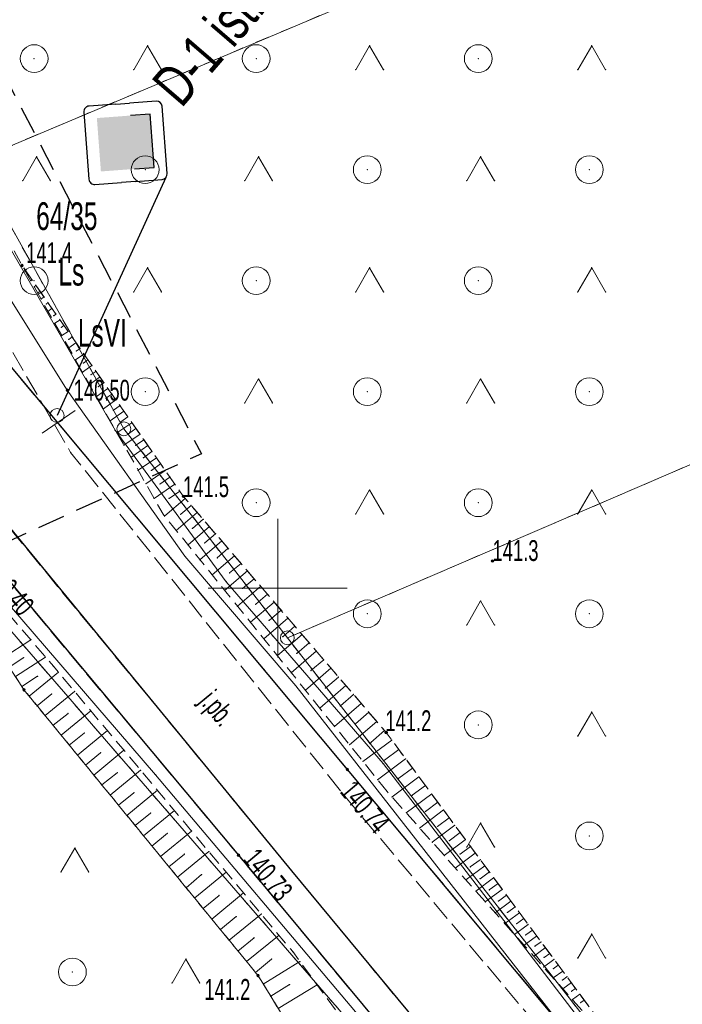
# Model space of a CAD drawing. Extents: x 6456700 to 6518119, y 5963420 to 5980059.
# Tile 13 of 256: x 6511609 to 6511633, y 5963784 to 5963819. Entities that reach past the tile are written whole.
import ezdxf
from ezdxf.enums import TextEntityAlignment as Align

# ---------------------------------------------------------------- set-up
doc = ezdxf.new("R2010")
doc.units = 0
doc.header["$MEASUREMENT"] = 0
for name, pattern in [('L_0_03', [1, 0.5, -0.5]), ('L_0_04', [1.5, 1, -0.5]), ('L_0_52', [1, 0.75, -0.25]), ('L_0_5A', [0.75, 0.5, -0.25])]:
    doc.linetypes.add(name, pattern=pattern)
doc.layers.get('0').update_dxf_attribs({"color": 2, "linetype": 'CONTINUOUS', "lineweight": 5})
for name, color, linetype, lineweight in [('000_Inne__niezydentyfikowane_', 7, 'CONTINUOUS', 18), ('18mm Kreska ciągła', 7, 'CONTINUOUS', 18), ('202_punkt_graniczny', 7, 'CONTINUOUS', 18), ('209_oznaczenie_konturu_klasyfikacyjnego', 96, 'CONTINUOUS', 18), ('210_oznaczenie_konturu_uzytku_gruntowego', 96, 'CONTINUOUS', 18), ('211_numer_dzialki_ewidencyjnej', 7, 'CONTINUOUS', 18), ('218_kontur_uzytku_gruntowego', 96, 'L_0_03', 18), ('219_dzialka_ewidencyjna', 7, 'CONTINUOUS', 18), ('jezdnia', 7, 'CONTINUOUS', 18), ('jezdnia_Atr17', 7, 'CONTINUOUS', 18), ('kraweznik', 7, 'CONTINUOUS', 18), ('pikieta_naturalna', 7, 'CONTINUOUS', 18), ('pikieta_naturalna_Atr2', 7, 'CONTINUOUS', 18), ('pikieta_sztuczna', 7, 'CONTINUOUS', 18), ('pikieta_sztuczna_Atr2', 7, 'CONTINUOUS', 18), ('przewod_elektroenergetyczny_podziemny', 7, 'CONTINUOUS', 18), ('przewod_telekomunikacyjny_podziemny', 7, 'CONTINUOUS', 18), ('rzedna', 7, 'CONTINUOUS', 18), ('rzedna_Atr2', 7, 'CONTINUOUS', 18), ('siatka_krzyrzy', 7, 'CONTINUOUS', 18), ('skarpa_nieumocniona', 7, 'CONTINUOUS', 18), ('teren_zalesiony', 7, 'CONTINUOUS', 18), ('Zakres', 7, 'CONTINUOUS', 18)]:
    doc.layers.add(name, color=color, linetype=linetype, lineweight=lineweight)
doc.layers.add('ZNAKI_PIONOWE', color=7, linetype='CONTINUOUS')
doc.styles.get("Standard").update_dxf_attribs({"font": 'txt', "width": 0.75})

# ---------------------------------------------------------------- blocks, each defined once
blk = doc.blocks.new('mdcp_nowa')
at = {"layer": 'pikieta_naturalna', "linetype": 'Continuous', "lineweight": 18, "true_color": 0x000000}
for points in [[(6494340.79, 5980261.575, 1), (6494340.79, 5980261.665, 1)], [(6494346.6, 5980253.265, 1), (6494346.6, 5980253.355, 1)], [(6494357.74, 5980250.935, 1), (6494357.74, 5980251.025, 1)], [(6494340.86, 5980246.295, 1), (6494340.86, 5980246.385, 1)], [(6494353.91, 5980244.755, 1), (6494353.91, 5980244.845, 1)], [(6494349.29, 5980236.005, 1), (6494349.29, 5980236.095, 1)]]:
    blk.add_hatch(color=18, dxfattribs=at).paths.add_polyline_path(points)
at = {"layer": 'pikieta_sztuczna', "linetype": 'Continuous', "lineweight": 18, "true_color": 0x000000}
for points in [[(6494352.51, 5980243.425, 1), (6494352.51, 5980243.515, 1)], [(6494348.59, 5980240.335, 1), (6494348.59, 5980240.425, 1)]]:
    blk.add_hatch(color=18, dxfattribs=at).paths.add_polyline_path(points)
at = {"layer": 'rzedna', "linetype": 'Continuous', "lineweight": 18, "true_color": 0xff7f00}
blk.add_hatch(color=30, dxfattribs=at).paths.add_polyline_path([(6494342.42, 5980257.085, 1), (6494342.42, 5980257.175, 1)])
at = {"layer": '000_Inne__niezydentyfikowane_', "linetype": 'Continuous', "lineweight": 18, "flags": 128}
for points in [[(6494340.86, 5980261.52), (6494340.86, 5980261.51)], [(6494341.01, 5980261.31), (6494340.98, 5980261.29)], [(6494341.15, 5980261.1), (6494341.13, 5980261.09)], [(6494341.29, 5980260.9), (6494341.23, 5980260.85)], [(6494341.44, 5980260.69), (6494341.39, 5980260.66)], [(6494341.58, 5980260.49), (6494341.48, 5980260.41)], [(6494341.73, 5980260.28), (6494341.66, 5980260.24)], [(6494341.87, 5980260.08), (6494341.72, 5980259.97)], [(6494342.01, 5980259.87), (6494341.93, 5980259.81)], [(6494342.16, 5980259.66), (6494341.97, 5980259.54)], [(6494342.3, 5980259.46), (6494342.2, 5980259.39)], [(6494342.45, 5980259.25), (6494342.22, 5980259.1)], [(6494342.59, 5980259.05), (6494342.47, 5980258.96)], [(6494342.73, 5980258.84), (6494342.47, 5980258.66)], [(6494342.88, 5980258.63), (6494342.74, 5980258.54)], [(6494343.02, 5980258.43), (6494342.72, 5980258.22)], [(6494343.16, 5980258.22), (6494343, 5980258.11)], [(6494343.31, 5980258.02), (6494342.97, 5980257.78)], [(6494343.45, 5980257.81), (6494343.27, 5980257.69)], [(6494343.6, 5980257.61), (6494343.22, 5980257.34)], [(6494343.88, 5980257.19), (6494343.47, 5980256.9)], [(6494343.74, 5980257.4), (6494343.54, 5980257.26)], [(6494344.17, 5980256.78), (6494343.72, 5980256.46)], [(6494344.03, 5980256.99), (6494343.81, 5980256.84)], [(6494344.32, 5980256.58), (6494344.08, 5980256.41)], [(6494344.46, 5980256.37), (6494343.97, 5980256.03)], [(6494344.6, 5980256.17), (6494344.35, 5980255.99)], [(6494344.75, 5980255.96), (6494344.21, 5980255.59)], [(6494344.89, 5980255.75), (6494344.62, 5980255.56)], [(6494345.04, 5980255.55), (6494344.46, 5980255.15)], [(6494345.18, 5980255.34), (6494344.88, 5980255.14)], [(6494345.32, 5980255.14), (6494344.71, 5980254.71)], [(6494345.63, 5980254.7), (6494344.97, 5980254.25)], [(6494345.47, 5980254.92), (6494345.16, 5980254.7)], [(6494345.78, 5980254.48), (6494345.45, 5980254.24)], [(6494345.95, 5980254.24), (6494345.25, 5980253.76)], [(6494346.12, 5980254), (6494345.76, 5980253.75)], [(6494346.29, 5980253.75), (6494345.55, 5980253.23)], [(6494346.67, 5980253.23), (6494345.93, 5980252.6)], [(6494346.47, 5980253.49), (6494346.09, 5980253.23)], [(6494346.88, 5980252.98), (6494346.51, 5980252.66)], [(6494347.1, 5980252.73), (6494346.34, 5980252.08)], [(6494347.32, 5980252.48), (6494346.93, 5980252.15)], [(6494347.54, 5980252.22), (6494346.77, 5980251.56)], [(6494347.76, 5980251.96), (6494347.37, 5980251.63)], [(6494347.99, 5980251.7), (6494347.2, 5980251.02)], [(6494348.21, 5980251.43), (6494347.82, 5980251.09)], [(6494348.44, 5980251.16), (6494347.64, 5980250.48)], [(6494348.68, 5980250.89), (6494348.27, 5980250.55)], [(6494348.91, 5980250.62), (6494348.09, 5980249.92)], [(6494349.39, 5980250.07), (6494348.55, 5980249.35)], [(6494349.15, 5980250.34), (6494348.73, 5980249.99)], [(6494349.63, 5980249.78), (6494349.21, 5980249.42)], [(6494349.87, 5980249.5), (6494349.02, 5980248.77)], [(6494350.12, 5980249.21), (6494349.69, 5980248.84)], [(6494350.37, 5980248.92), (6494349.5, 5980248.18)], [(6494350.62, 5980248.63), (6494350.18, 5980248.25)], [(6494350.88, 5980248.33), (6494349.99, 5980247.57)], [(6494340.11, 5980247.49), (6494341.11, 5980248.14)], [(6494351.13, 5980248.03), (6494350.69, 5980247.65)], [(6494340.55, 5980246.82), (6494341.63, 5980247.52)], [(6494351.39, 5980247.73), (6494350.49, 5980246.95)], [(6494340.33, 5980247.16), (6494340.85, 5980247.5)], [(6494351.66, 5980247.42), (6494351.2, 5980247.03)], [(6494340.78, 5980246.46), (6494341.35, 5980246.83)], [(6494341.05, 5980246.11), (6494342.1, 5980246.97)], [(6494351.92, 5980247.12), (6494351, 5980246.32)], [(6494352.19, 5980246.8), (6494351.72, 5980246.4)], [(6494352.46, 5980246.49), (6494351.52, 5980245.68)], [(6494341.33, 5980245.76), (6494341.86, 5980246.19)], [(6494341.62, 5980245.41), (6494342.68, 5980246.28)], [(6494352.73, 5980246.17), (6494352.26, 5980245.76)], [(6494353.01, 5980245.85), (6494352.05, 5980245.02)], [(6494341.91, 5980245.06), (6494342.45, 5980245.49)], [(6494342.2, 5980244.7), (6494343.27, 5980245.58)], [(6494353.29, 5980245.53), (6494352.8, 5980245.11)], [(6494353.57, 5980245.2), (6494352.59, 5980244.36)], [(6494342.49, 5980244.34), (6494343.03, 5980244.78)], [(6494342.79, 5980243.99), (6494343.87, 5980244.87)], [(6494353.85, 5980244.87), (6494353.36, 5980244.44)], [(6494354.11, 5980244.53), (6494353.07, 5980243.76)], [(6494343.08, 5980243.63), (6494343.62, 5980244.07)], [(6494343.38, 5980243.27), (6494344.46, 5980244.16)], [(6494354.36, 5980244.19), (6494353.85, 5980243.81)], [(6494354.61, 5980243.85), (6494353.6, 5980243.1)], [(6494343.67, 5980242.91), (6494344.22, 5980243.35)], [(6494343.97, 5980242.54), (6494345.06, 5980243.44)], [(6494354.86, 5980243.52), (6494354.36, 5980243.15)], [(6494355.09, 5980243.2), (6494354.12, 5980242.48)], [(6494344.27, 5980242.18), (6494344.82, 5980242.63)], [(6494344.57, 5980241.81), (6494345.67, 5980242.72)], [(6494355.55, 5980242.59), (6494354.63, 5980241.91)], [(6494355.32, 5980242.89), (6494354.85, 5980242.54)], [(6494355.77, 5980242.29), (6494355.32, 5980241.96)], [(6494344.87, 5980241.45), (6494345.42, 5980241.9)], [(6494345.17, 5980241.08), (6494346.28, 5980241.99)], [(6494355.98, 5980242.01), (6494355.11, 5980241.36)], [(6494356.18, 5980241.73), (6494355.76, 5980241.42)], [(6494345.47, 5980240.71), (6494346.03, 5980241.17)], [(6494345.78, 5980240.34), (6494346.9, 5980241.25)], [(6494356.38, 5980241.46), (6494355.57, 5980240.85)], [(6494356.58, 5980241.2), (6494356.18, 5980240.9)], [(6494356.76, 5980240.94), (6494356, 5980240.37)], [(6494346.08, 5980239.96), (6494346.64, 5980240.42)], [(6494346.39, 5980239.59), (6494347.52, 5980240.51)], [(6494357.12, 5980240.46), (6494356.4, 5980239.92)], [(6494356.95, 5980240.7), (6494356.57, 5980240.42)], [(6494357.3, 5980240.22), (6494356.94, 5980239.96)], [(6494347.01, 5980238.84), (6494348.14, 5980239.77)], [(6494357.46, 5980240), (6494356.78, 5980239.49)], [(6494357.63, 5980239.78), (6494357.29, 5980239.53)], [(6494346.7, 5980239.21), (6494347.26, 5980239.68)], [(6494357.78, 5980239.57), (6494357.14, 5980239.09)], [(6494357.94, 5980239.36), (6494357.62, 5980239.13)], [(6494347.63, 5980238.08), (6494348.77, 5980239.02)], [(6494358.09, 5980239.15), (6494357.48, 5980238.7)], [(6494347.32, 5980238.46), (6494347.89, 5980238.93)], [(6494358.4, 5980238.73), (6494357.83, 5980238.31)], [(6494358.24, 5980238.94), (6494357.95, 5980238.73)], [(6494358.71, 5980238.31), (6494358.18, 5980237.92)], [(6494358.56, 5980238.52), (6494358.28, 5980238.32)], [(6494347.94, 5980237.7), (6494348.51, 5980238.17)], [(6494348.25, 5980237.32), (6494349.41, 5980238.26)], [(6494358.87, 5980238.1), (6494358.61, 5980237.91)], [(6494359.02, 5980237.89), (6494358.53, 5980237.53)], [(6494359.18, 5980237.68), (6494358.94, 5980237.51)], [(6494348.57, 5980236.93), (6494349.15, 5980237.41)], [(6494348.88, 5980236.55), (6494350.05, 5980237.5)], [(6494359.33, 5980237.47), (6494358.88, 5980237.14)], [(6494359.49, 5980237.26), (6494359.27, 5980237.1)], [(6494359.64, 5980237.05), (6494359.23, 5980236.74)], [(6494349.2, 5980236.16), (6494349.78, 5980236.64)], [(6494349.48, 5980235.74), (6494350.8, 5980236.55)], [(6494359.95, 5980236.63), (6494359.58, 5980236.35)], [(6494359.8, 5980236.84), (6494359.6, 5980236.7)], [(6494360.27, 5980236.21), (6494359.92, 5980235.96)], [(6494360.11, 5980236.42), (6494359.93, 5980236.29)], [(6494360.42, 5980236), (6494360.26, 5980235.88)], [(6494349.75, 5980235.3), (6494350.43, 5980235.72)], [(6494350.02, 5980234.86), (6494351.42, 5980235.71)], [(6494360.58, 5980235.79), (6494360.27, 5980235.57)], [(6494360.73, 5980235.58), (6494360.59, 5980235.48)], [(6494360.89, 5980235.37), (6494360.62, 5980235.18)], [(6494361.04, 5980235.16), (6494360.92, 5980235.07)]]:
    blk.add_lwpolyline(points, dxfattribs=at)
at = {"layer": '000_Inne__niezydentyfikowane_'}
for p in [(6494340.86, 5980261.52), (6494340.86, 5980261.51), (6494340.98, 5980261.29), (6494341.01, 5980261.31), (6494341.13, 5980261.09), (6494341.15, 5980261.1), (6494341.23, 5980260.85), (6494341.29, 5980260.9), (6494341.39, 5980260.66), (6494341.44, 5980260.69), (6494341.48, 5980260.41), (6494341.58, 5980260.49), (6494341.73, 5980260.28), (6494341.66, 5980260.24), (6494341.72, 5980259.97), (6494341.87, 5980260.08), (6494341.93, 5980259.81), (6494342.01, 5980259.87), (6494342.16, 5980259.66), (6494341.97, 5980259.54), (6494342.2, 5980259.39), (6494342.3, 5980259.46), (6494342.45, 5980259.25), (6494342.22, 5980259.1), (6494342.47, 5980258.96), (6494342.59, 5980259.05), (6494342.47, 5980258.66), (6494342.73, 5980258.84), (6494342.74, 5980258.54), (6494342.88, 5980258.63), (6494342.72, 5980258.22), (6494343.02, 5980258.43), (6494343.16, 5980258.22), (6494343, 5980258.11), (6494343.31, 5980258.02), (6494343.45, 5980257.81), (6494342.97, 5980257.78), (6494343.27, 5980257.69), (6494343.6, 5980257.61), (6494343.22, 5980257.34), (6494343.54, 5980257.26), (6494343.74, 5980257.4), (6494343.88, 5980257.19), (6494343.47, 5980256.9), (6494343.81, 5980256.84), (6494344.03, 5980256.99), (6494344.17, 5980256.78), (6494343.72, 5980256.46), (6494344.08, 5980256.41), (6494344.32, 5980256.58), (6494343.97, 5980256.03), (6494344.46, 5980256.37), (6494344.6, 5980256.17), (6494344.35, 5980255.99), (6494344.75, 5980255.96), (6494344.89, 5980255.75), (6494344.21, 5980255.59), (6494344.62, 5980255.56), (6494345.04, 5980255.55), (6494345.18, 5980255.34), (6494344.46, 5980255.15), (6494344.88, 5980255.14), (6494345.32, 5980255.14), (6494344.71, 5980254.71), (6494345.16, 5980254.7), (6494345.47, 5980254.92), (6494345.63, 5980254.7), (6494344.97, 5980254.25), (6494345.78, 5980254.48), (6494345.45, 5980254.24), (6494345.95, 5980254.24), (6494346.12, 5980254), (6494345.25, 5980253.76), (6494345.76, 5980253.75), (6494346.29, 5980253.75), (6494345.55, 5980253.23), (6494346.09, 5980253.23), (6494346.47, 5980253.49), (6494346.67, 5980253.23), (6494346.88, 5980252.98), (6494345.93, 5980252.6), (6494346.51, 5980252.66), (6494347.1, 5980252.73), (6494347.32, 5980252.48), (6494346.93, 5980252.15), (6494347.54, 5980252.22), (6494346.34, 5980252.08), (6494347.76, 5980251.96), (6494346.77, 5980251.56), (6494347.37, 5980251.63), (6494347.99, 5980251.7), (6494348.21, 5980251.43), (6494347.82, 5980251.09), (6494348.44, 5980251.16), (6494347.2, 5980251.02), (6494348.68, 5980250.89), (6494347.64, 5980250.48), (6494348.27, 5980250.55), (6494348.91, 5980250.62), (6494348.73, 5980249.99), (6494349.15, 5980250.34), (6494349.39, 5980250.07), (6494348.09, 5980249.92), (6494349.63, 5980249.78), (6494348.55, 5980249.35), (6494349.21, 5980249.42), (6494349.87, 5980249.5), (6494350.12, 5980249.21), (6494349.02, 5980248.77), (6494349.69, 5980248.84), (6494350.37, 5980248.92), (6494350.62, 5980248.63), (6494350.18, 5980248.25), (6494350.88, 5980248.33), (6494341.11, 5980248.14), (6494349.5, 5980248.18), (6494351.13, 5980248.03), (6494341.63, 5980247.52), (6494349.99, 5980247.57), (6494350.69, 5980247.65), (6494351.39, 5980247.73), (6494340.85, 5980247.5), (6494351.66, 5980247.42), (6494341.35, 5980246.83), (6494342.1, 5980246.97), (6494350.49, 5980246.95), (6494351.2, 5980247.03), (6494351.92, 5980247.12), (6494352.19, 5980246.8), (6494340.78, 5980246.46), (6494352.46, 5980246.49), (6494341.05, 5980246.11), (6494341.86, 5980246.19), (6494342.68, 5980246.28), (6494351, 5980246.32), (6494351.72, 5980246.4), (6494352.73, 5980246.17), (6494341.33, 5980245.76), (6494352.26, 5980245.76), (6494353.01, 5980245.85), (6494341.62, 5980245.41), (6494342.45, 5980245.49), (6494343.27, 5980245.58), (6494351.52, 5980245.68), (6494353.29, 5980245.53), (6494341.91, 5980245.06), (6494352.8, 5980245.11), (6494353.57, 5980245.2), (6494342.2, 5980244.7), (6494343.03, 5980244.78), (6494343.87, 5980244.87), (6494352.05, 5980245.02), (6494353.85, 5980244.87), (6494342.49, 5980244.34), (6494352.59, 5980244.36), (6494353.36, 5980244.44), (6494354.11, 5980244.53), (6494342.79, 5980243.99), (6494343.62, 5980244.07), (6494344.46, 5980244.16), (6494354.36, 5980244.19), (6494343.08, 5980243.63), (6494353.07, 5980243.76), (6494353.85, 5980243.81), (6494354.61, 5980243.85), (6494343.38, 5980243.27), (6494344.22, 5980243.35), (6494345.06, 5980243.44), (6494354.86, 5980243.52), (6494343.67, 5980242.91), (6494353.6, 5980243.1), (6494354.36, 5980243.15), (6494355.09, 5980243.2), (6494344.82, 5980242.63), (6494345.67, 5980242.72), (6494355.32, 5980242.89), (6494355.55, 5980242.59), (6494343.97, 5980242.54), (6494354.12, 5980242.48), (6494354.85, 5980242.54), (6494355.77, 5980242.29), (6494344.27, 5980242.18), (6494345.42, 5980241.9), (6494346.28, 5980241.99), (6494354.63, 5980241.91), (6494355.32, 5980241.96), (6494355.98, 5980242.01), (6494344.57, 5980241.81), (6494356.18, 5980241.73), (6494344.87, 5980241.45), (6494346.03, 5980241.17), (6494346.9, 5980241.25), (6494355.11, 5980241.36), (6494355.76, 5980241.42), (6494356.38, 5980241.46), (6494356.58, 5980241.2), (6494345.17, 5980241.08), (6494355.57, 5980240.85), (6494356.18, 5980240.9), (6494356.76, 5980240.94), (6494345.47, 5980240.71), (6494346.64, 5980240.42), (6494347.52, 5980240.51), (6494356.57, 5980240.42), (6494356.95, 5980240.7), (6494357.12, 5980240.46), (6494345.78, 5980240.34), (6494356, 5980240.37), (6494357.3, 5980240.22), (6494346.08, 5980239.96), (6494348.14, 5980239.77), (6494356.4, 5980239.92), (6494356.94, 5980239.96), (6494357.46, 5980240), (6494357.63, 5980239.78), (6494346.39, 5980239.59), (6494347.26, 5980239.68), (6494356.78, 5980239.49), (6494357.29, 5980239.53), (6494357.78, 5980239.57), (6494357.94, 5980239.36), (6494346.7, 5980239.21), (6494348.77, 5980239.02), (6494357.14, 5980239.09), (6494357.62, 5980239.13), (6494358.09, 5980239.15), (6494347.01, 5980238.84), (6494347.89, 5980238.93), (6494357.48, 5980238.7), (6494357.95, 5980238.73), (6494358.24, 5980238.94), (6494358.4, 5980238.73), (6494347.32, 5980238.46), (6494357.83, 5980238.31), (6494358.28, 5980238.32), (6494358.56, 5980238.52), (6494358.71, 5980238.31), (6494347.63, 5980238.08), (6494348.51, 5980238.17), (6494349.41, 5980238.26), (6494358.87, 5980238.1), (6494347.94, 5980237.7), (6494358.18, 5980237.92), (6494358.61, 5980237.91), (6494359.02, 5980237.89), (6494359.18, 5980237.68), (6494348.25, 5980237.32), (6494349.15, 5980237.41), (6494350.05, 5980237.5), (6494358.53, 5980237.53), (6494358.94, 5980237.51), (6494359.33, 5980237.47), (6494359.49, 5980237.26), (6494348.57, 5980236.93), (6494358.88, 5980237.14), (6494359.27, 5980237.1), (6494359.64, 5980237.05), (6494348.88, 5980236.55), (6494349.78, 5980236.64), (6494350.8, 5980236.55), (6494359.23, 5980236.74), (6494359.6, 5980236.7), (6494359.8, 5980236.84), (6494359.95, 5980236.63), (6494349.2, 5980236.16), (6494359.58, 5980236.35), (6494359.93, 5980236.29), (6494360.11, 5980236.42), (6494360.27, 5980236.21), (6494359.92, 5980235.96), (6494360.26, 5980235.88), (6494360.42, 5980236), (6494349.48, 5980235.74), (6494350.43, 5980235.72), (6494351.42, 5980235.71), (6494360.27, 5980235.57), (6494360.58, 5980235.79), (6494360.59, 5980235.48), (6494360.73, 5980235.58), (6494349.75, 5980235.3), (6494360.62, 5980235.18), (6494360.89, 5980235.37), (6494361.04, 5980235.16), (6494360.92, 5980235.07)]:
    blk.add_point(p, dxfattribs=at)
at = {"layer": '202_punkt_graniczny', "color": 7, "linetype": 'Continuous', "lineweight": 18}
for centre in [(6494344.46, 5980255.74), (6494350.35, 5980248.21)]:
    blk.add_circle(centre, 0.25, dxfattribs=at)
at = {"layer": '202_punkt_graniczny'}
for p in [(6494344.46, 5980255.74), (6494350.35, 5980248.21)]:
    blk.add_point(p, dxfattribs=at)
at = {"layer": '218_kontur_uzytku_gruntowego', "lineweight": 18, "flags": 128}
for points in [[(6494339.07, 5980265.38), (6494366.71, 5980277.03)], [(6494344.46, 5980255.74), (6494339.07, 5980265.38)], [(6494331.56, 5980258.65), (6494367.59, 5980217.07)], [(6494350.35, 5980248.21), (6494374.6, 5980258.63)], [(6494350.35, 5980248.21), (6494344.46, 5980255.74)], [(6494364.43, 5980230.22), (6494350.35, 5980248.21)]]:
    blk.add_lwpolyline(points, dxfattribs=at)
at = {"layer": '218_kontur_uzytku_gruntowego'}
for p in [(6494344.46, 5980255.74), (6494344.46, 5980255.74), (6494344.46, 5980255.74), (6494344.46, 5980255.74), (6494350.35, 5980248.21), (6494350.35, 5980248.21), (6494350.35, 5980248.21), (6494350.35, 5980248.21)]:
    blk.add_point(p, dxfattribs=at)
at = {"layer": '219_dzialka_ewidencyjna', "color": 3, "linetype": 'Continuous', "lineweight": 18, "flags": 128}
for points in [[(6494339.07, 5980265.38), (6494366.71, 5980277.03)], [(6494339.07, 5980265.38), (6494344.46, 5980255.74)], [(6494331.56, 5980258.65), (6494367.59, 5980217.07)], [(6494350.35, 5980248.21), (6494374.6, 5980258.63)], [(6494344.46, 5980255.74), (6494350.35, 5980248.21)], [(6494350.35, 5980248.21), (6494364.43, 5980230.22)]]:
    blk.add_lwpolyline(points, dxfattribs=at)
at = {"layer": '219_dzialka_ewidencyjna', "color": 3}
for p in [(6494344.46, 5980255.74), (6494344.46, 5980255.74), (6494350.35, 5980248.21), (6494350.35, 5980248.21), (6494350.35, 5980248.21)]:
    blk.add_point(p, dxfattribs=at)
at = {"layer": 'jezdnia', "color": 7, "linetype": 'L_0_52', "lineweight": 18, "flags": 128}
for points in [[(6494379.042, 5980205.355), (6494370.45, 5980215.77), (6494359.26, 5980229.24), (6494350.5, 5980239.82), (6494339.7, 5980252.95), (6494336.61, 5980259.13), (6494333.07, 5980266.18), (6494330.52, 5980271.55), (6494329.52, 5980273.86), (6494327.36, 5980280.45), (6494325.85, 5980287.51), (6494325.03, 5980292.79), (6494325.01, 5980298.89), (6494326.29, 5980307.39), (6494327.89, 5980313.55), (6494331.08, 5980323.3), (6494333.2, 5980329.82), (6494336.64, 5980339.86), (6494338.43, 5980344.74), (6494343.18, 5980357.69), (6494347.78, 5980370.45), (6494349.48, 5980375.48), (6494354.04, 5980390.75), (6494352.32, 5980395.68), (6494357.03, 5980411.08), (6494361.23, 5980414.73), (6494366, 5980430.68), (6494370.3, 5980444.82), (6494371.15, 5980446.91), (6494375.47, 5980461.29), (6494375.75, 5980465.48), (6494375.18, 5980467.78), (6494374.35, 5980469.42), (6494371.15, 5980471.55), (6494375.07, 5980474.78), (6494376.5, 5980474.51), (6494378.65, 5980474.86), (6494379.97, 5980476.75), (6494382.89, 5980482.91), (6494394.43, 5980504.41), (6494396.68, 5980509.18), (6494397.56, 5980513.25), (6494397.03, 5980515.6), (6494395.56, 5980517.85), (6494398.63, 5980521.01), (6494399.16, 5980521.01), (6494402.03, 5980519.87), (6494404.28, 5980515.27), (6494407.43, 5980515.58), (6494404.79, 5980512.24), (6494403.37, 5980510.89), (6494402.78, 5980510.36), (6494400.53, 5980507.9), (6494398.16, 5980504.63), (6494391.04, 5980491.44), (6494385.61, 5980481.01), (6494383.82, 5980476.78), (6494378.9, 5980461.73), (6494373.96, 5980446.06), (6494373.47, 5980443.93), (6494369.12, 5980430), (6494367.09, 5980423.07), (6494366.46, 5980420.98), (6494364.17, 5980413.15), (6494352.58, 5980374.75), (6494350.86, 5980369.56), (6494346.16, 5980356.53), (6494340.78, 5980341.91), (6494336.32, 5980328.77), (6494333.97, 5980321.61), (6494330.37, 5980310.3), (6494329.56, 5980306.83), (6494328.8, 5980302.75), (6494328.17, 5980297.83), (6494328.48, 5980291.97), (6494329.06, 5980287.64), (6494330.85, 5980279.62), (6494332.58, 5980274.8), (6494333.58, 5980272.52), (6494336.35, 5980266.75), (6494340.04, 5980259.2), (6494342.54, 5980254.89), (6494352.41, 5980242.52), (6494362.09, 5980230.97), (6494370.78, 5980220.42), (6494371.58, 5980219.4), (6494373.43, 5980217.24), (6494381.565, 5980207.291)], [(6494243.626, 5980297.507), (6494254.35, 5980295.4), (6494255.24, 5980294.73), (6494256.1, 5980294.26), (6494260.02, 5980293.47), (6494261.12, 5980293.53), (6494262.13, 5980293.79), (6494266.64, 5980292.83), (6494278.26, 5980289.92), (6494281.13, 5980288.99), (6494282.53, 5980288.4), (6494285.79, 5980287.03), (6494303.28, 5980279.68), (6494306.5, 5980279.24), (6494310.81, 5980281.74), (6494316.16, 5980289.23), (6494320.25, 5980286.41), (6494318.65, 5980283.49), (6494318, 5980280.06), (6494318.74, 5980277.19), (6494320.93, 5980273.05), (6494323.47, 5980270.71), (6494332.1, 5980265.7), (6494339.19, 5980259.41), (6494352.51, 5980243.47), (6494363.58, 5980230.23), (6494365.35, 5980228.11), (6494371.11, 5980221.21), (6494378.14, 5980212.81), (6494382.281, 5980207.84), (6494378.255, 5980204.751), (6494374.18, 5980209.63), (6494361.23, 5980225.17), (6494348.59, 5980240.38), (6494335.35, 5980256.19), (6494329.06, 5980261.71), (6494321.27, 5980266.18), (6494314.39, 5980269.29), (6494311.46, 5980269.69), (6494308.92, 5980269.06), (6494307.07, 5980267.33), (6494305.93, 5980265.69), (6494301.75, 5980268.52), (6494302.32, 5980269.59), (6494302.39, 5980272.8), (6494301.56, 5980274.71), (6494299.97, 5980275.87), (6494299.54, 5980276.57), (6494298.92, 5980277.12), (6494295.2, 5980278.71), (6494294.18, 5980278.87), (6494293.11, 5980278.79), (6494278.69, 5980284.75), (6494277.29, 5980285.23), (6494273.86, 5980286.1), (6494265.83, 5980288.14), (6494253.54, 5980290.73), (6494242.281, 5980292.889)]]:
    blk.add_lwpolyline(points, close=True, dxfattribs=at)
at = {"layer": 'jezdnia'}
for p in [(6494342.54, 5980254.89), (6494352.51, 5980243.47), (6494352.41, 5980242.52), (6494348.59, 5980240.38), (6494350.5, 5980239.82)]:
    blk.add_point(p, dxfattribs=at)
at = {"layer": 'kraweznik', "color": 7, "linetype": 'Continuous', "lineweight": 25, "flags": 128}
for points in [[(6494327.89, 5980313.55), (6494326.29, 5980307.39), (6494325.01, 5980298.89), (6494325.03, 5980292.79), (6494325.85, 5980287.51), (6494327.36, 5980280.45), (6494329.52, 5980273.86), (6494330.52, 5980271.55), (6494333.07, 5980266.18), (6494336.61, 5980259.13), (6494339.7, 5980252.95), (6494350.5, 5980239.82), (6494359.26, 5980229.24), (6494370.45, 5980215.77), (6494376.8, 5980208.1), (6494379.047, 5980205.358)], [(6494299.97, 5980275.87), (6494301.56, 5980274.71), (6494302.39, 5980272.8), (6494302.32, 5980269.59), (6494301.75, 5980268.52), (6494305.93, 5980265.69), (6494307.07, 5980267.33), (6494308.92, 5980269.06), (6494311.46, 5980269.69), (6494314.39, 5980269.29), (6494321.27, 5980266.18), (6494329.06, 5980261.71), (6494335.35, 5980256.19), (6494348.59, 5980240.38), (6494361.23, 5980225.17), (6494374.18, 5980209.63), (6494378.255, 5980204.751)], [(6494382.281, 5980207.84), (6494378.14, 5980212.81), (6494371.11, 5980221.21), (6494365.35, 5980228.11), (6494363.58, 5980230.23), (6494352.51, 5980243.47), (6494339.19, 5980259.41)]]:
    blk.add_lwpolyline(points, dxfattribs=at)
at = {"layer": 'kraweznik'}
for p in [(6494352.51, 5980243.47), (6494348.59, 5980240.38), (6494350.5, 5980239.82)]:
    blk.add_point(p, dxfattribs=at)
at = {"layer": 'pikieta_naturalna', "color": 7, "linetype": 'Continuous', "lineweight": 18}
for centre in [(6494340.79, 5980261.62), (6494346.6, 5980253.31), (6494357.74, 5980250.98), (6494340.86, 5980246.34), (6494353.91, 5980244.8), (6494349.29, 5980236.05)]:
    blk.add_circle(centre, 0.045, dxfattribs=at)
at = {"layer": 'pikieta_naturalna'}
for p in [(6494340.79, 5980261.62), (6494346.6, 5980253.31), (6494357.74, 5980250.98), (6494340.86, 5980246.34), (6494353.91, 5980244.8), (6494349.29, 5980236.05)]:
    blk.add_point(p, dxfattribs=at)
at = {"layer": 'pikieta_sztuczna', "color": 7, "linetype": 'Continuous', "lineweight": 18}
for centre in [(6494352.51, 5980243.47), (6494348.59, 5980240.38)]:
    blk.add_circle(centre, 0.045, dxfattribs=at)
at = {"layer": 'pikieta_sztuczna'}
for p in [(6494352.51, 5980243.47), (6494348.59, 5980240.38)]:
    blk.add_point(p, dxfattribs=at)
at = {"layer": 'przewod_elektroenergetyczny_podziemny', "color": 1, "linetype": 'Continuous', "lineweight": 18, "flags": 128}
for points in [[(6494384.53, 5980231.44), (6494375.39, 5980230.86), (6494366.91, 5980230.16), (6494364.31, 5980229.89), (6494361.55, 5980233.6), (6494358.67, 5980237.36), (6494353.8, 5980243.68), (6494349.82, 5980248.28), (6494348.15, 5980250.23), (6494344.14, 5980255.69), (6494340.15, 5980262.62), (6494336.74, 5980269.25), (6494336.47, 5980270.1), (6494334.35, 5980274.97), (6494332.71, 5980279.19), (6494331.28, 5980283.51), (6494329.98, 5980289.88), (6494330.54, 5980291.29), (6494332.99, 5980293.54), (6494333.82, 5980298.07)], [(6494289.52, 5980285.53), (6494298.63, 5980281.68), (6494296.82, 5980277.37), (6494296.75, 5980277.02), (6494297.57, 5980276.78), (6494313.44, 5980269.45), (6494321.45, 5980265.56), (6494327.01, 5980262.21), (6494331.69, 5980258.83), (6494333.18, 5980257.24), (6494339.06, 5980250.85), (6494345.6, 5980243.28), (6494352.93, 5980234.58), (6494357.88, 5980228.78), (6494360.06, 5980226.09), (6494363.52, 5980222.18), (6494366.62, 5980218.57), (6494372.36, 5980211.91), (6494377.94, 5980205.06), (6494378.215, 5980204.72)]]:
    blk.add_lwpolyline(points, dxfattribs=at)
at = {"layer": 'przewod_elektroenergetyczny_podziemny'}
for p in [(6494344.14, 5980255.69), (6494348.15, 5980250.23), (6494349.82, 5980248.28), (6494353.8, 5980243.68), (6494345.6, 5980243.28), (6494358.67, 5980237.36)]:
    blk.add_point(p, dxfattribs=at)
at = {"layer": 'przewod_telekomunikacyjny_podziemny', "color": 30, "linetype": 'Continuous', "lineweight": 18, "flags": 128}
blk.add_lwpolyline([(6494360.2, 5980234.27), (6494354.75, 5980241.25), (6494350.66, 5980246.48), (6494346.66, 5980251.15), (6494342.42, 5980257.13), (6494339.56, 5980261.68), (6494338.47, 5980263.92), (6494337.83, 5980265.54), (6494337.4, 5980265.6), (6494326.3, 5980269.55)], dxfattribs=at)
at = {"layer": 'przewod_telekomunikacyjny_podziemny'}
for p in [(6494342.42, 5980257.13), (6494346.66, 5980251.15), (6494350.66, 5980246.48), (6494354.75, 5980241.25)]:
    blk.add_point(p, dxfattribs=at)
at = {"layer": 'rzedna', "color": 30, "linetype": 'Continuous', "lineweight": 18}
blk.add_circle((6494342.42, 5980257.13), 0.045, dxfattribs=at)
at = {"layer": 'rzedna'}
blk.add_point((6494342.42, 5980257.13), dxfattribs=at)
at = {"layer": 'siatka_krzyrzy', "linetype": 'Continuous', "lineweight": 18, "flags": 128}
for points in [[(6494350, 5980247.5), (6494350, 5980252.5)], [(6494347.5, 5980250), (6494352.5, 5980250)]]:
    blk.add_lwpolyline(points, dxfattribs=at)
at = {"layer": 'skarpa_nieumocniona', "color": 7, "linetype": 'L_0_5A', "lineweight": 18, "flags": 128}
for points in [[(6494353.95, 5980242.67), (6494345.87, 5980252.67), (6494340.79, 5980261.62), (6494346.6, 5980253.31), (6494353.91, 5980244.8), (6494363.05, 5980232.45)], [(6494354.86, 5980227), (6494349.29, 5980236.05), (6494340.86, 5980246.34), (6494335.24, 5980254.97), (6494341.92, 5980247.19), (6494350.54, 5980236.91), (6494356.7, 5980228.51), (6494362.19, 5980220.95)]]:
    blk.add_lwpolyline(points, close=True, dxfattribs=at)
at = {"layer": 'skarpa_nieumocniona'}
for p in [(6494340.79, 5980261.62), (6494340.79, 5980261.62), (6494346.6, 5980253.31), (6494346.6, 5980253.31), (6494345.87, 5980252.67), (6494345.87, 5980252.67), (6494341.92, 5980247.19), (6494341.92, 5980247.19), (6494340.86, 5980246.34), (6494340.86, 5980246.34), (6494353.91, 5980244.8), (6494353.91, 5980244.8), (6494353.95, 5980242.67), (6494353.95, 5980242.67), (6494350.54, 5980236.91), (6494350.54, 5980236.91), (6494349.29, 5980236.05), (6494349.29, 5980236.05)]:
    blk.add_point(p, dxfattribs=at)
at = {"layer": 'teren_zalesiony', "color": 7, "linetype": 'L_0_5A', "lineweight": 18, "flags": 128}
for points in [[(6494362.61, 5980286.59), (6494366.71, 5980277.03), (6494374.6, 5980258.63), (6494376.05, 5980255.85), (6494379.47, 5980247.95), (6494386.63, 5980232), (6494386.93, 5980231.38), (6494382.73, 5980231.26), (6494375.34, 5980231.49), (6494369.02, 5980230.05), (6494365.43, 5980229.99), (6494363.05, 5980232.45), (6494353.91, 5980244.8), (6494346.6, 5980253.31), (6494340.79, 5980261.62), (6494336.57, 5980269.66), (6494332.88, 5980280.6), (6494330.14, 5980293.39), (6494341.4, 5980291.15), (6494351.31, 5980289.23)], [(6494378.161, 5980204.678), (6494364.871, 5980194.479), (6494360.11, 5980201.93), (6494343.94, 5980218), (6494334.95, 5980230.57), (6494314.37, 5980245.53), (6494305.21, 5980249.41), (6494295.52, 5980250.58), (6494310.23, 5980267.46), (6494335.24, 5980254.97), (6494340.86, 5980246.34), (6494349.29, 5980236.05), (6494354.86, 5980227), (6494362.19, 5980220.95), (6494365.47, 5980219.83), (6494374.18, 5980209.63)]]:
    blk.add_lwpolyline(points, close=True, dxfattribs=at)
at = {"layer": 'teren_zalesiony', "color": 7, "linetype": 'Continuous', "lineweight": 18, "flags": 128}
for points in [[(6494344.813, 5980268.673), (6494345.313, 5980269.539)], [(6494345.313, 5980269.539), (6494345.813, 5980268.673)], [(6494352.813, 5980268.673), (6494353.313, 5980269.539)], [(6494353.313, 5980269.539), (6494353.813, 5980268.673)], [(6494360.813, 5980268.673), (6494361.313, 5980269.539)], [(6494361.313, 5980269.539), (6494361.813, 5980268.673)], [(6494340.813, 5980264.673), (6494341.313, 5980265.539)], [(6494341.313, 5980265.539), (6494341.813, 5980264.673)], [(6494348.813, 5980264.673), (6494349.313, 5980265.539)], [(6494349.313, 5980265.539), (6494349.813, 5980264.673)], [(6494356.813, 5980264.673), (6494357.313, 5980265.539)], [(6494357.313, 5980265.539), (6494357.813, 5980264.673)], [(6494344.813, 5980260.673), (6494345.313, 5980261.539)], [(6494345.313, 5980261.539), (6494345.813, 5980260.673)], [(6494352.813, 5980260.673), (6494353.313, 5980261.539)], [(6494353.313, 5980261.539), (6494353.813, 5980260.673)], [(6494360.813, 5980260.673), (6494361.313, 5980261.539)], [(6494361.313, 5980261.539), (6494361.813, 5980260.673)], [(6494348.813, 5980256.673), (6494349.313, 5980257.539)], [(6494349.313, 5980257.539), (6494349.813, 5980256.673)], [(6494356.813, 5980256.673), (6494357.313, 5980257.539)], [(6494357.313, 5980257.539), (6494357.813, 5980256.673)], [(6494352.813, 5980252.673), (6494353.313, 5980253.539)], [(6494353.313, 5980253.539), (6494353.813, 5980252.673)], [(6494360.813, 5980252.673), (6494361.313, 5980253.539)], [(6494361.313, 5980253.539), (6494361.813, 5980252.673)], [(6494356.813, 5980248.673), (6494357.313, 5980249.539)], [(6494357.313, 5980249.539), (6494357.813, 5980248.673)], [(6494360.813, 5980244.673), (6494361.313, 5980245.539)], [(6494361.313, 5980245.539), (6494361.813, 5980244.673)], [(6494356.813, 5980240.673), (6494357.313, 5980241.539)], [(6494357.313, 5980241.539), (6494357.813, 5980240.673)], [(6494342.193, 5980239.773), (6494342.693, 5980240.639)], [(6494342.693, 5980240.639), (6494343.193, 5980239.773)], [(6494360.813, 5980236.673), (6494361.313, 5980237.539)], [(6494361.313, 5980237.539), (6494361.813, 5980236.673)], [(6494346.193, 5980235.773), (6494346.693, 5980236.639)], [(6494346.693, 5980236.639), (6494347.193, 5980235.773)]]:
    blk.add_lwpolyline(points, dxfattribs=at)
at = {"layer": 'teren_zalesiony', "color": 7, "linetype": 'Continuous', "lineweight": 18}
for centre in [(6494341.226, 5980269.076), (6494349.226, 5980269.076), (6494357.226, 5980269.076), (6494345.226, 5980265.076), (6494353.226, 5980265.076), (6494361.226, 5980265.076), (6494341.226, 5980261.076), (6494349.226, 5980261.076), (6494357.226, 5980261.076), (6494345.226, 5980257.076), (6494353.226, 5980257.076), (6494361.226, 5980257.076), (6494349.226, 5980253.076), (6494357.226, 5980253.076), (6494353.226, 5980249.076), (6494361.226, 5980249.076), (6494357.226, 5980245.076), (6494361.226, 5980241.076), (6494342.606, 5980236.176)]:
    blk.add_circle(centre, 0.5, dxfattribs=at)
at = {"layer": 'teren_zalesiony'}
for p in [(6494345.313, 5980269.539), (6494345.313, 5980269.539), (6494353.313, 5980269.539), (6494353.313, 5980269.539), (6494361.313, 5980269.539), (6494361.313, 5980269.539), (6494341.226, 5980269.076), (6494349.226, 5980269.076), (6494357.226, 5980269.076), (6494344.813, 5980268.673), (6494345.813, 5980268.673), (6494352.813, 5980268.673), (6494353.813, 5980268.673), (6494360.813, 5980268.673), (6494361.813, 5980268.673), (6494341.313, 5980265.539), (6494341.313, 5980265.539), (6494349.313, 5980265.539), (6494349.313, 5980265.539), (6494357.313, 5980265.539), (6494357.313, 5980265.539), (6494345.226, 5980265.076), (6494353.226, 5980265.076), (6494361.226, 5980265.076), (6494340.813, 5980264.673), (6494341.813, 5980264.673), (6494348.813, 5980264.673), (6494349.813, 5980264.673), (6494356.813, 5980264.673), (6494357.813, 5980264.673), (6494340.79, 5980261.62), (6494345.313, 5980261.539), (6494345.313, 5980261.539), (6494353.313, 5980261.539), (6494353.313, 5980261.539), (6494361.313, 5980261.539), (6494361.313, 5980261.539), (6494341.226, 5980261.076), (6494349.226, 5980261.076), (6494357.226, 5980261.076), (6494344.813, 5980260.673), (6494345.813, 5980260.673), (6494352.813, 5980260.673), (6494353.813, 5980260.673), (6494360.813, 5980260.673), (6494361.813, 5980260.673), (6494349.313, 5980257.539), (6494349.313, 5980257.539), (6494357.313, 5980257.539), (6494357.313, 5980257.539), (6494345.226, 5980257.076), (6494353.226, 5980257.076), (6494361.226, 5980257.076), (6494348.813, 5980256.673), (6494349.813, 5980256.673), (6494356.813, 5980256.673), (6494357.813, 5980256.673), (6494353.313, 5980253.539), (6494353.313, 5980253.539), (6494361.313, 5980253.539), (6494361.313, 5980253.539), (6494346.6, 5980253.31), (6494349.226, 5980253.076), (6494357.226, 5980253.076), (6494352.813, 5980252.673), (6494353.813, 5980252.673), (6494360.813, 5980252.673), (6494361.813, 5980252.673), (6494357.313, 5980249.539), (6494357.313, 5980249.539), (6494353.226, 5980249.076), (6494361.226, 5980249.076), (6494356.813, 5980248.673), (6494357.813, 5980248.673), (6494340.86, 5980246.34), (6494361.313, 5980245.539), (6494361.313, 5980245.539), (6494357.226, 5980245.076), (6494353.91, 5980244.8), (6494360.813, 5980244.673), (6494361.813, 5980244.673), (6494357.313, 5980241.539), (6494357.313, 5980241.539), (6494361.226, 5980241.076), (6494342.693, 5980240.639), (6494342.693, 5980240.639), (6494356.813, 5980240.673), (6494357.813, 5980240.673), (6494342.193, 5980239.773), (6494343.193, 5980239.773), (6494361.313, 5980237.539), (6494361.313, 5980237.539), (6494346.693, 5980236.639), (6494346.693, 5980236.639), (6494360.813, 5980236.673), (6494361.813, 5980236.673), (6494342.606, 5980236.176), (6494349.29, 5980236.05), (6494346.193, 5980235.773), (6494347.193, 5980235.773)]:
    blk.add_point(p, dxfattribs=at)
at = {"layer": 'Zakres', "linetype": 'L_0_04', "lineweight": 25, "flags": 128}
blk.add_lwpolyline([(6495113.77, 5985050.22), (6495121.12, 5984877.07), (6495125.76, 5984757.87), (6495129.89, 5984649.81), (6495141.08, 5984611.3), (6495145.77, 5984544.53), (6495147.36, 5984487.27), (6495157.22, 5984392.07), (6495162.95, 5984387.45), (6495180.24, 5984384.16), (6495229.5, 5984386.61), (6495251.65, 5984373.41), (6495258.77, 5984357.12), (6495255.44, 5984330.44), (6495250.77, 5984304.39), (6495252.21, 5984282.78), (6495255.46, 5984256.45), (6495254.94, 5984238.25), (6495266.4, 5984211), (6495277.24, 5984182.33), (6495294.2, 5984133.19), (6495300.94, 5984095.37), (6495313.24, 5984037.69), (6495317.44, 5983978.18), (6495300.35, 5983922.18), (6495282.35, 5983883.38), (6495266.21, 5983862.23), (6495242.03, 5983839.67), (6495211.11, 5983816.86), (6495158.26, 5983772.66), (6495130.6, 5983651.16), (6495116.31, 5983543.43), (6495129.51, 5983346.73), (6495134.58, 5983264.71), (6495139.64, 5983186.97), (6495193.25, 5983077.94), (6495199.2, 5983041.97), (6495206.23, 5983026), (6495208.96, 5983004.88), (6495202.27, 5982979.48), (6495202.42, 5982950.13), (6495209.35, 5982897.38), (6495215.97, 5982850.34), (6495228.6, 5982809.97), (6495226.85, 5982778.82), (6495225.04, 5982750.56), (6495220.26, 5982723.37), (6495226.54, 5982679.97), (6495206.06, 5982669.48), (6495192.68, 5982657.71), (6495184.57, 5982648.65), (6495174.78, 5982624.58), (6495164.23, 5982604.61), (6495150.7, 5982588.3), (6495137.69, 5982582.43), (6495118.26, 5982573.75), (6495100.35, 5982558.42), (6495090.36, 5982544.99), (6495075.87, 5982519.06), (6495060.83, 5982499.68), (6495049.41, 5982485.49), (6495035.07, 5982459.7), (6495006.7, 5982406.64), (6494980.89, 5982351.84), (6494944.35, 5982293.29), (6494925.72, 5982250.11), (6494905.2, 5982190.37), (6494898.43, 5982153.5), (6494879.51, 5982063.89), (6494864.14, 5981992.66), (6494816.93, 5981768.61), (6494777.79, 5981577.7), (6494739.84, 5981394.72), (6494718.65, 5981297.89), (6494716.45, 5981237.31), (6494738.62, 5981208.21), (6494776.48, 5981173.06), (6494817.16, 5981137.44), (6494847.63, 5981109.8), (6494877.39, 5981077.08), (6494912.75, 5981030.55), (6494916.06, 5981014.71), (6494903.86, 5980957.01), (6494916.13, 5980953.51), (6494892.32, 5980927.59), (6494850.7, 5980858.8), (6494806.81, 5980779.89), (6494785.1, 5980753.49), (6494715.22, 5980723.29), (6494679.96, 5980686.78), (6494651.35, 5980651.29), (6494549.14, 5980683.24), (6494511.84, 5980659.66), (6494443.61, 5980630.33), (6494428.78, 5980598.6), (6494431.58, 5980579.46), (6494420.56, 5980549.76), (6494416.45, 5980528.2), (6494403.86, 5980507.16), (6494388.89, 5980482.96), (6494365.32, 5980407.99), (6494335.67, 5980315.15), (6494332.29, 5980297.41), (6494335.1, 5980278.18), (6494347.25, 5980254.84), (6494336.79, 5980250.09), (6494300.04, 5980271.34), (6494320.8, 5980301.43), (6494336.81, 5980349.17), (6494344.85, 5980380.92), (6494360.85, 5980437.13), (6494374.18, 5980476.38), (6494386.14, 5980498.84), (6494403.02, 5980528.52), (6494411.33, 5980563.19), (6494420.84, 5980586.25), (6494420.25, 5980601.11), (6494434.95, 5980635.94), (6494446.75, 5980644.99), (6494465.77, 5980647.27), (6494513.02, 5980669.46), (6494507.85, 5980679.68), (6494547.89, 5980705.83), (6494570.06, 5980691.34), (6494636.17, 5980669.05), (6494706.14, 5980756.86), (6494742.78, 5980772.58), (6494798.53, 5980814.27), (6494826.12, 5980867.97), (6494849.57, 5980908.6), (6494845.35, 5980942.01), (6494853.94, 5980970.83), (6494891.08, 5980960.54), (6494890.11, 5980965.73), (6494903.94, 5981025.69), (6494869.98, 5981070.3), (6494770.97, 5981160.58), (6494728.18, 5981200.64), (6494706.13, 5981229.56), (6494707.94, 5981299.75), (6494728.84, 5981398.1), (6494767.06, 5981580.19), (6494806.17, 5981770.55), (6494854.36, 5981994.76), (6494869.73, 5982065.97), (6494888.61, 5982155.44), (6494891.67, 5982173.95), (6494895.82, 5982197.45), (6494916.38, 5982253.72), (6494935.47, 5982297.95), (6494954.97, 5982331.67), (6494972.09, 5982356.64), (6494997.76, 5982411.14), (6495026.29, 5982464.48), (6495041.09, 5982491.09), (6495052.99, 5982505.88), (6495067.51, 5982524.6), (6495081.94, 5982550.43), (6495092.99, 5982565.28), (6495112.86, 5982582.29), (6495133.59, 5982591.55), (6495144.48, 5982596.46), (6495155.87, 5982610.19), (6495165.7, 5982628.8), (6495175.96, 5982654.03), (6495185.62, 5982664.83), (6495200.4, 5982677.82), (6495212.49, 5982688.04), (6495209.64, 5982723.43), (6495215.22, 5982750.57), (6495216.87, 5982779.54), (6495218.31, 5982809.31), (6495206.86, 5982847.92), (6495199.44, 5982894.74), (6495192.11, 5982948.71), (6495190.16, 5982979.24), (6495183.47, 5983075.16), (6495129.79, 5983184.34), (6495124.6, 5983264.07), (6495119.53, 5983346.09), (6495106.27, 5983543.75), (6495120.74, 5983652.9), (6495148.75, 5983779.42), (6495204.15, 5983826.04), (6495273.41, 5983889.36), (6495288.53, 5983927.42), (6495300.83, 5983964.69), (6495303.91, 5983980.14), (6495301.32, 5984039.55), (6495291.1, 5984093.63), (6495284.5, 5984130.67), (6495267.84, 5984178.93), (6495257.12, 5984207.3), (6495244.96, 5984236.19), (6495244.79, 5984255.42), (6495242.25, 5984281.97), (6495240.71, 5984304.95), (6495245.55, 5984331.94), (6495248.51, 5984355.64), (6495243.77, 5984366.47), (6495226.98, 5984376.47), (6495179.54, 5984374.12), (6495158.61, 5984378.09), (6495147.7, 5984386.91), (6495137.38, 5984486.61), (6495135.78, 5984544.04), (6495131.18, 5984609.54), (6495119.95, 5984648.2), (6495115.76, 5984757.49), (6495111.12, 5984876.67), (6495103.73, 5985050.93), (6495109.36, 5985081.73), (6495120.41, 5985085.88)], close=True, dxfattribs=at)
at = {"layer": 'Zakres'}
blk.add_point((6494347.25, 5980254.84), dxfattribs=at)
at = {"layer": '209_oznaczenie_konturu_klasyfikacyjnego', "lineweight": 20, "width": 0.66}
blk.add_text('LsVI', height=1, dxfattribs=at).set_placement((6494342.8, 5980259.7), align=Align.TOP_LEFT)
at = {"layer": '210_oznaczenie_konturu_uzytku_gruntowego', "lineweight": 20, "width": 0.66}
blk.add_text('Ls', height=1, dxfattribs=at).set_placement((6494342.1, 5980261.9), align=Align.TOP_LEFT)
at = {"layer": '211_numer_dzialki_ewidencyjnej', "color": 7, "lineweight": 20, "width": 0.66}
blk.add_text('64/35', height=1, dxfattribs=at).set_placement((6494341.3, 5980263.9), align=Align.TOP_LEFT)
at = {"layer": 'jezdnia_Atr17', "color": 7, "lineweight": 15, "width": 0.66}
blk.add_text('j.pb.', height=0.75, rotation=309.5, dxfattribs=at).set_placement((6494347.729, 5980246.397), align=Align.TOP_LEFT)
at = {"layer": 'pikieta_naturalna_Atr2', "color": 7, "lineweight": 15, "width": 0.66}
for s, p in [('141.4', (6494340.94, 5980262.46)), ('141.5', (6494346.59, 5980254.03)), ('141.3', (6494357.74, 5980251.73)), ('141.2', (6494353.88, 5980245.6)), ('141.2', (6494347.36, 5980235.92))]:
    blk.add_text(s, height=0.75, dxfattribs=at).set_placement(p, align=Align.TOP_LEFT)
at = {"layer": 'pikieta_sztuczna_Atr2', "color": 7, "lineweight": 15, "width": 0.66}
for s, rotation, p in [('140.74', 309.9, (6494352.79, 5980243.14)), ('140.73', 309.7, (6494349.297, 5980240.699))]:
    blk.add_text(s, height=0.75, rotation=rotation, dxfattribs=at).set_placement(p, align=Align.TOP_LEFT)
at = {"layer": 'rzedna_Atr2', "color": 30, "lineweight": 15, "width": 0.66}
blk.add_text('140.50', height=0.75, dxfattribs=at).set_placement((6494342.65, 5980257.505), align=Align.TOP_LEFT)
at = {"layer": 'rzedna_Atr2', "color": 1, "lineweight": 15, "width": 0.66}
blk.add_text('140.40', height=0.75, rotation=310.8, dxfattribs=at).set_placement((6494339.958, 5980250.96), align=Align.TOP_LEFT)

msp = doc.modelspace()

# ---------------------------------------------------------------- block references
at = {"linetype": 'ByBlock'}
msp.add_blockref('mdcp_nowa', (17268.786, -16450.998), dxfattribs=at)

# ---------------------------------------------------------------- next in the draw order: hatches: boundary and pattern name
at = {"layer": 'ZNAKI_PIONOWE', "linetype": 'Continuous'}
msp.add_hatch(color=40, dxfattribs=at).paths.add_polyline_path([(6511613.129, 5963814.065), (6511614.34, 5963814.156), (6511614.195, 5963816.079), (6511612.985, 5963815.988), (6511612.272, 5963815.935), (6511612.417, 5963814.012)])

# ---------------------------------------------------------------- next in the draw order: linework, layer by layer
at = {"layer": '18mm Kreska ciągła'}
msp.add_lwpolyline([(6511611.489, 5963805.4), (6511610.305, 5963804.587)], dxfattribs=at)
msp.add_circle((6511610.838, 5963805.222), 0.252, dxfattribs=at)
at = {"layer": 'ZNAKI_PIONOWE', "color": 0, "linetype": 'Continuous'}
for p, q in [((6511612.951, 5963816.437), (6511611.989, 5963816.365)), ((6511612.951, 5963816.437), (6511613.449, 5963816.474)), ((6511614.411, 5963816.547), (6511613.449, 5963816.474)), ((6511611.805, 5963816.15), (6511611.987, 5963813.729)), ((6511614.195, 5963816.079), (6511613.483, 5963816.026)), ((6511614.34, 5963814.156), (6511614.195, 5963816.079)), ((6511614.807, 5963813.941), (6511614.625, 5963816.362)), ((6511613.628, 5963814.103), (6511614.34, 5963814.156)), ((6511612.201, 5963813.544), (6511613.163, 5963813.616)), ((6511613.662, 5963813.654), (6511613.163, 5963813.616)), ((6511613.662, 5963813.654), (6511614.623, 5963813.726))]:
    msp.add_line(p, q, dxfattribs=at)
at = {"layer": 'ZNAKI_PIONOWE'}
msp.add_line((6511614.76, 5963813.795), (6511610.838, 5963805.222), dxfattribs=at)
at = {"layer": 'ZNAKI_PIONOWE', "color": 0, "linetype": 'Continuous'}
for centre, start, end in [((6511614.426, 5963816.347), 4.3009, 94.3009), ((6511612.004, 5963816.165), 94.3009, 184.3009), ((6511614.608, 5963813.926), 274.3009, 4.3009), ((6511612.186, 5963813.744), 184.3009, 274.3009)]:
    msp.add_arc(centre, 0.2, start, end, dxfattribs=at)

# ---------------------------------------------------------------- next in the draw order: texts
at = {"layer": 'ZNAKI_PIONOWE', "insert": (6511614.179, 5963817.243), "char_height": 1.5, "width": 10.8158, "attachment_point": 1, "rotation": 49.3009}
msp.add_mtext('D-1 istn.', dxfattribs=at)

doc.saveas('drawing.dxf')
